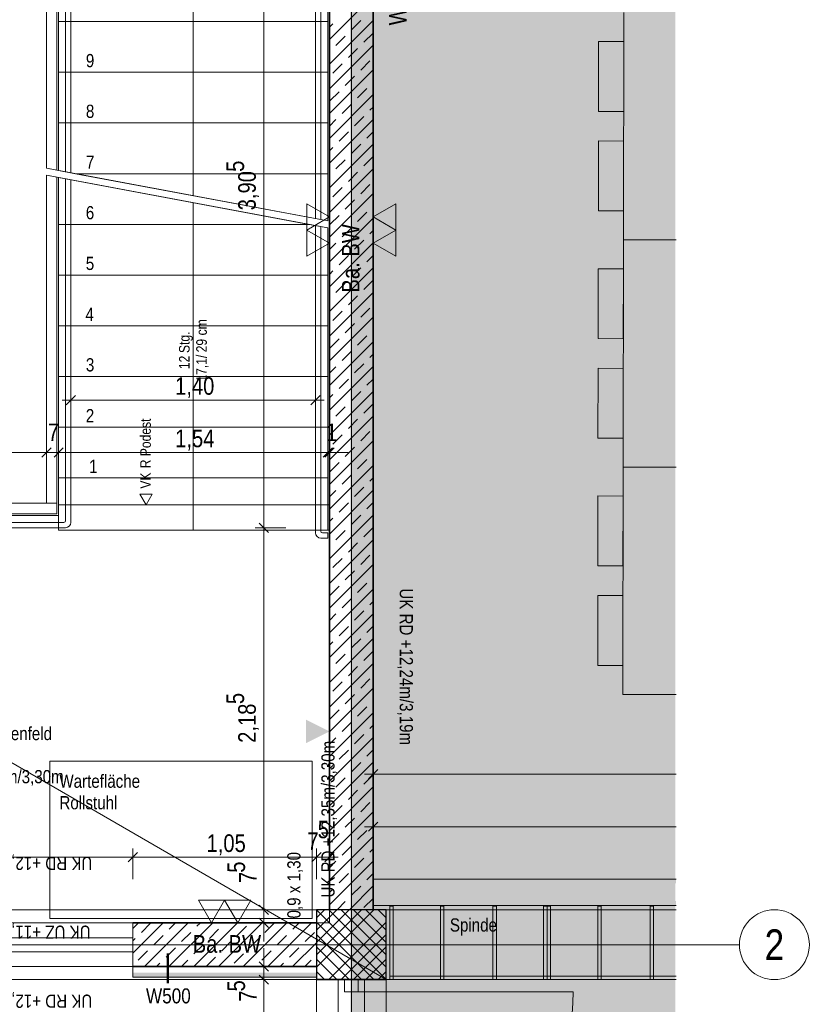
# Model space of a CAD drawing. Extents: x -620 to 300, y 62 to 1112.
# Tile 231 of 235: x 1 to 92, y 828 to 940. Entities that reach past the tile are written whole.
import ezdxf
from ezdxf.enums import TextEntityAlignment as Align
from ezdxf.lldxf.tags import DXFTag

# ---------------------------------------------------------------- set-up
doc = ezdxf.new("R2010")
doc.units = 0
doc.layers.get('0').update_dxf_attribs({"lineweight": 13})
for name, color, linetype, lineweight, true_color in [('00 -Bauelemente -Gipskarton', 7, 'Continuous', 9, 0xff7fe6), ('30 -33 Aussenwände- 3 Aussenstützen', 7, 'Continuous', 50, 0x0000dd), ('30 -34 Innenwände- 1 tragend', 7, 'Continuous', 13, 0xdd0806), ('30 -34 Innenwände- 2 nichttragend', 7, 'Continuous', 18, 0xff7fe6), ('30 -34 Innenwände- 4 Türen_Fenster', 9, 'Continuous', 15, 0x808080), ('30 -35 Decken- 1 Konstruktion-Träger- Stahlbeton', 7, 'Continuous', 13, 0x33aa00), ('30 -35 Decken- 2.1 Treppen Innen 2D', 7, 'Continuous', 9, 0x599559), ('60- 61 allgemeine Ausstattung- 1 Möbel', 9, 'Continuous', 9, 0x808080), ('70 -72 Beschriftung- 1 Beschriftung allgemein', 7, 'Continuous', 9, 0xff6633), ('70 -72 Beschriftung- 2 Beschriftung Bauteile', 7, 'Continuous', 9, 0x9999ff), ('70 -76 Bemaßung- 2 Allgemein', 9, 'Continuous', 5, 0x808080), ('iwb_Layout Achsbezeichung', 1, 'Continuous', 13, 0xff0000), ('iwb_Layout BA_Markierung', 7, 'Continuous', 9, 0xbadcdc)]:
    doc.layers.add(name, color=color, linetype=linetype, lineweight=lineweight, true_color=true_color)
doc.layers.add('70 -71 Achsen- 1 Gebäudeachsen', color=7, linetype='STRICHPUNKT2-A06CPVE5L0', lineweight=18)
doc.layers.add('70 -75 Raumstempel- 3 Wandstempel', color=7, linetype='Continuous', lineweight=50)
doc.styles.get("Standard").update_dxf_attribs({"font": 'ARIALN.TTF'})
tags = doc.linetypes.add('grob-A06CPVE1L0', pattern=[14, 3, -8, 3]).pattern_tags.tags
tags[8:9] = [DXFTag(74, 4), DXFTag(75, 0), DXFTag(340, '0'), DXFTag(46, 0.0), DXFTag(50, 0.0), DXFTag(44, 0.0), DXFTag(45, 0.0)]
tags[6:7] = [DXFTag(74, 4), DXFTag(75, 0), DXFTag(340, '0'), DXFTag(46, 0.0), DXFTag(50, 0.0), DXFTag(44, 0.0), DXFTag(45, 0.0)]
tags[4:5] = [DXFTag(74, 4), DXFTag(75, 0), DXFTag(340, '0'), DXFTag(46, 0.0), DXFTag(50, 0.0), DXFTag(44, 0.0), DXFTag(45, 0.0)]
tags = doc.linetypes.add('STRICHPUNKT2', pattern=[12.7, 6.35, -3.175, 0, -3.175]).pattern_tags.tags
tags[10:11] = [DXFTag(74, 4), DXFTag(75, 0), DXFTag(340, '0'), DXFTag(46, 0.0), DXFTag(50, 0.0), DXFTag(44, 0.0), DXFTag(45, 0.0)]
tags[8:9] = [DXFTag(74, 4), DXFTag(75, 0), DXFTag(340, '0'), DXFTag(46, 0.0), DXFTag(50, 0.0), DXFTag(44, 0.0), DXFTag(45, 0.0)]
tags[6:7] = [DXFTag(74, 4), DXFTag(75, 0), DXFTag(340, '0'), DXFTag(46, 0.0), DXFTag(50, 0.0), DXFTag(44, 0.0), DXFTag(45, 0.0)]
tags[4:5] = [DXFTag(74, 4), DXFTag(75, 0), DXFTag(340, '0'), DXFTag(46, 0.0), DXFTag(50, 0.0), DXFTag(44, 0.0), DXFTag(45, 0.0)]
tags = doc.linetypes.add('STRICHPUNKT2-A06CPVE5L0', pattern=[12.7, 6.35, -3.175, 0, -3.175]).pattern_tags.tags
tags[10:11] = [DXFTag(74, 4), DXFTag(75, 0), DXFTag(340, '0'), DXFTag(46, 0.0), DXFTag(50, 0.0), DXFTag(44, 0.0), DXFTag(45, 0.0)]
tags[8:9] = [DXFTag(74, 4), DXFTag(75, 0), DXFTag(340, '0'), DXFTag(46, 0.0), DXFTag(50, 0.0), DXFTag(44, 0.0), DXFTag(45, 0.0)]
tags[6:7] = [DXFTag(74, 4), DXFTag(75, 0), DXFTag(340, '0'), DXFTag(46, 0.0), DXFTag(50, 0.0), DXFTag(44, 0.0), DXFTag(45, 0.0)]
tags[4:5] = [DXFTag(74, 4), DXFTag(75, 0), DXFTag(340, '0'), DXFTag(46, 0.0), DXFTag(50, 0.0), DXFTag(44, 0.0), DXFTag(45, 0.0)]

# ---------------------------------------------------------------- blocks, each defined once
blk = doc.blocks.new('Polygon-A06CPVDVL0')
at = {"color": 0, "linetype": 'ByBlock', "lineweight": -2, "ltscale": 0.13}
blk.add_solid([(39.43, 86.62), (39.26, 1083.81), (76.5, 86.52), (76.5, 1083.81)], dxfattribs=at)
blk = doc.blocks.new('Referenz-A06CPVE6L0')
at = {"layer": '00 -Bauelemente -Gipskarton', "color": 0, "linetype": 'Continuous', "lineweight": 0, "ltscale": 0.13}
for p, q in [((38.17, 830.45), (37.92, 830.45)), ((38.42, 830.45), (38.17, 830.45)), ((40.67, 830.45), (40.42, 830.45)), ((40.92, 830.45), (40.67, 830.45))]:
    blk.add_line(p, q, dxfattribs=at)
for points in [[(76.59, 841.95), (41.92, 841.95), (76.59, 841.86)], [(76.59, 841.86), (41.92, 841.95), (41.92, 841.7)], [(76.59, 841.86), (41.92, 841.7), (76.59, 841.7)], [(76.59, 841.7), (41.92, 841.7), (76.59, 841.61)], [(76.59, 841.61), (41.92, 841.7), (41.92, 841.45)], [(76.59, 841.61), (41.92, 841.45), (76.59, 841.45)], [(76.59, 839.45), (41.92, 839.45), (76.59, 839.36)], [(76.59, 839.36), (41.92, 839.45), (41.92, 839.2)], [(76.59, 839.36), (41.92, 839.2), (76.59, 839.2)], [(76.59, 839.2), (41.92, 839.2), (76.59, 839.11)], [(76.59, 839.11), (41.92, 839.2), (41.92, 838.95)], [(76.59, 839.11), (41.92, 838.95), (76.59, 838.95)], [(14.42, 831.25), (14.42, 831), (35.42, 831.25), (35.42, 831)], [(14.42, 831), (14.42, 830.75), (35.42, 831), (35.42, 830.75)]]:
    blk.add_solid(points, dxfattribs=at)
at = {"layer": '30 -33 Aussenwände- 3 Aussenstützen', "color": 0, "lineweight": 9}
for p, q in [((35.42, 838.45), (43.42, 830.45)), ((42.01, 838.45), (35.42, 831.87)), ((40.59, 838.45), (35.42, 833.28)), ((39.18, 838.45), (35.42, 834.7)), ((37.76, 838.45), (35.42, 836.11)), ((36.35, 838.45), (35.42, 837.52)), ((36.84, 838.45), (43.42, 831.87)), ((38.25, 838.45), (43.42, 833.28)), ((39.66, 838.45), (43.42, 834.7)), ((41.08, 838.45), (43.42, 836.11)), ((42.49, 838.45), (43.42, 837.52)), ((35.42, 837.04), (42.01, 830.45)), ((43.42, 837.04), (36.84, 830.45)), ((35.42, 835.62), (40.59, 830.45)), ((43.42, 835.62), (38.25, 830.45)), ((39.42, 835.45), (39.42, 833.45)), ((35.42, 834.21), (39.18, 830.45)), ((38.42, 834.45), (40.42, 834.45)), ((43.42, 834.21), (39.66, 830.45)), ((35.42, 832.8), (37.76, 830.45)), ((43.42, 832.8), (41.08, 830.45)), ((35.42, 831.38), (36.35, 830.45)), ((43.42, 831.38), (42.49, 830.45))]:
    blk.add_line(p, q, dxfattribs=at)
at = {"layer": '30 -33 Aussenwände- 3 Aussenstützen', "color": 0, "linetype": 'Continuous', "lineweight": 25, "ltscale": 0.25}
for p, q in [((43.42, 838.45), (35.42, 838.45)), ((35.42, 838.45), (35.42, 830.45)), ((43.42, 830.45), (43.42, 838.45)), ((35.42, 830.45), (43.42, 830.45))]:
    blk.add_line(p, q, dxfattribs=at)
at = {"layer": '30 -34 Innenwände- 1 tragend', "color": 0, "lineweight": 35}
for p, q in [((36.92, 995.45), (36.92, 838.45)), ((41.92, 995.45), (41.92, 838.45)), ((14.42, 836.95), (35.42, 836.95)), ((14.42, 831.95), (35.42, 831.95))]:
    blk.add_line(p, q, dxfattribs=at)
at = {"layer": '30 -34 Innenwände- 1 tragend', "color": 0, "linetype": 'Continuous', "lineweight": -2, "ltscale": 0.13}
for p, q in [((36.92, 995.45), (36.92, 838.45)), ((41.92, 995.45), (41.92, 841.95)), ((41.92, 838.95), (41.92, 838.45)), ((14.42, 836.95), (35.42, 836.95)), ((14.42, 831.95), (14.42, 836.95)), ((14.42, 831.95), (14.42, 836.95)), ((35.42, 831.95), (35.42, 836.95)), ((14.42, 831.95), (35.42, 831.95))]:
    blk.add_line(p, q, dxfattribs=at)
at = {"layer": '30 -34 Innenwände- 1 tragend', "color": 0, "lineweight": 9}
for p, q in [((36.92, 938), (41.92, 943)), ((36.92, 938), (41.92, 943)), ((36.92, 935.17), (41.92, 940.17)), ((36.92, 935.17), (41.92, 940.17)), ((36.92, 939.42), (37.31, 939.8)), ((36.92, 939.42), (37.31, 939.8)), ((39.43, 939.1), (40.49, 940.16)), ((39.43, 939.1), (40.49, 940.16)), ((37.66, 937.33), (38.72, 938.39)), ((37.66, 937.33), (38.72, 938.39)), ((40.85, 937.68), (41.91, 938.74)), ((40.85, 937.68), (41.91, 938.74)), ((36.92, 932.34), (41.92, 937.34)), ((36.92, 932.34), (41.92, 937.34)), ((36.92, 936.59), (36.96, 936.62)), ((36.92, 936.59), (36.96, 936.62)), ((39.08, 935.92), (40.14, 936.98)), ((39.08, 935.92), (40.14, 936.98)), ((37.31, 934.15), (38.37, 935.21)), ((37.31, 934.15), (38.37, 935.21)), ((40.49, 934.5), (41.55, 935.56)), ((40.49, 934.5), (41.55, 935.56)), ((36.92, 929.52), (41.92, 934.52)), ((36.92, 929.52), (41.92, 934.52)), ((38.72, 932.73), (39.79, 933.79)), ((38.72, 932.73), (39.79, 933.79)), ((41.91, 933.09), (41.92, 933.1)), ((41.91, 933.09), (41.92, 933.1)), ((36.92, 926.69), (41.92, 931.69)), ((36.92, 926.69), (41.92, 931.69)), ((36.96, 930.97), (38.02, 932.03)), ((36.96, 930.97), (38.02, 932.03)), ((40.14, 931.32), (41.2, 932.38)), ((40.14, 931.32), (41.2, 932.38)), ((38.37, 929.55), (39.43, 930.61)), ((38.37, 929.55), (39.43, 930.61)), ((41.55, 929.91), (41.92, 930.27)), ((41.55, 929.91), (41.92, 930.27)), ((36.92, 923.86), (41.92, 928.86)), ((36.92, 923.86), (41.92, 928.86)), ((36.92, 928.1), (37.66, 928.84)), ((36.92, 928.1), (37.66, 928.84)), ((39.79, 928.14), (40.85, 929.2)), ((39.79, 928.14), (40.85, 929.2)), ((38.02, 926.37), (39.08, 927.43)), ((38.02, 926.37), (39.08, 927.43)), ((41.2, 926.72), (41.92, 927.45)), ((41.2, 926.72), (41.92, 927.45)), ((36.92, 921.03), (41.92, 926.03)), ((36.92, 921.03), (41.92, 926.03)), ((39.43, 924.96), (40.49, 926.02)), ((39.43, 924.96), (40.49, 926.02)), ((36.92, 925.27), (37.31, 925.66)), ((36.92, 925.27), (37.31, 925.66)), ((37.66, 923.19), (38.72, 924.25)), ((37.66, 923.19), (38.72, 924.25)), ((40.85, 923.54), (41.91, 924.6)), ((40.85, 923.54), (41.91, 924.6)), ((36.92, 918.2), (41.92, 923.2)), ((36.92, 918.2), (41.92, 923.2)), ((36.92, 922.45), (36.96, 922.48)), ((36.92, 922.45), (36.96, 922.48)), ((39.08, 921.77), (40.14, 922.83)), ((39.08, 921.77), (40.14, 922.83)), ((40.49, 920.36), (41.55, 921.42)), ((40.49, 920.36), (41.55, 921.42)), ((36.92, 915.37), (41.92, 920.37)), ((36.92, 915.37), (41.92, 920.37)), ((37.31, 920.01), (38.37, 921.07)), ((37.31, 920.01), (38.37, 921.07)), ((38.72, 918.59), (39.79, 919.65)), ((38.72, 918.59), (39.79, 919.65)), ((40.14, 917.18), (41.2, 918.24)), ((40.14, 917.18), (41.2, 918.24)), ((41.91, 918.95), (41.92, 918.96)), ((41.91, 918.95), (41.92, 918.96)), ((36.92, 912.55), (41.92, 917.55)), ((36.92, 912.55), (41.92, 917.55)), ((36.96, 916.82), (38.02, 917.88)), ((36.96, 916.82), (38.02, 917.88)), ((38.37, 915.41), (39.43, 916.47)), ((38.37, 915.41), (39.43, 916.47)), ((41.55, 915.76), (41.92, 916.13)), ((41.55, 915.76), (41.92, 916.13)), ((36.92, 909.72), (41.92, 914.72)), ((36.92, 909.72), (41.92, 914.72)), ((36.92, 913.96), (37.66, 914.7)), ((36.92, 913.96), (37.66, 914.7)), ((39.79, 914), (40.85, 915.06)), ((39.79, 914), (40.85, 915.06)), ((38.02, 912.23), (39.08, 913.29)), ((38.02, 912.23), (39.08, 913.29)), ((41.2, 912.58), (41.92, 913.3)), ((41.2, 912.58), (41.92, 913.3)), ((36.92, 906.89), (41.92, 911.89)), ((36.92, 906.89), (41.92, 911.89)), ((36.92, 911.13), (37.31, 911.52)), ((36.92, 911.13), (37.31, 911.52)), ((39.43, 910.81), (40.49, 911.87)), ((39.43, 910.81), (40.49, 911.87)), ((37.66, 909.05), (38.72, 910.11)), ((37.66, 909.05), (38.72, 910.11)), ((40.85, 909.4), (41.91, 910.46)), ((40.85, 909.4), (41.91, 910.46)), ((36.92, 904.06), (41.92, 909.06)), ((36.92, 904.06), (41.92, 909.06)), ((36.92, 908.3), (36.96, 908.34)), ((36.92, 908.3), (36.96, 908.34)), ((39.08, 907.63), (40.14, 908.69)), ((39.08, 907.63), (40.14, 908.69)), ((37.31, 905.86), (38.37, 906.92)), ((37.31, 905.86), (38.37, 906.92)), ((40.49, 906.22), (41.55, 907.28)), ((40.49, 906.22), (41.55, 907.28)), ((36.92, 901.23), (41.92, 906.23)), ((36.92, 901.23), (41.92, 906.23)), ((38.72, 904.45), (39.79, 905.51)), ((38.72, 904.45), (39.79, 905.51)), ((41.91, 904.8), (41.92, 904.82)), ((41.91, 904.8), (41.92, 904.82)), ((36.92, 898.4), (41.92, 903.4)), ((36.92, 898.4), (41.92, 903.4)), ((36.96, 902.68), (38.02, 903.74)), ((36.96, 902.68), (38.02, 903.74)), ((40.14, 903.04), (41.2, 904.1)), ((40.14, 903.04), (41.2, 904.1)), ((38.37, 901.27), (39.43, 902.33)), ((38.37, 901.27), (39.43, 902.33)), ((41.55, 901.62), (41.92, 901.99)), ((41.55, 901.62), (41.92, 901.99)), ((36.92, 895.58), (41.92, 900.58)), ((36.92, 895.58), (41.92, 900.58)), ((36.92, 899.82), (37.66, 900.56)), ((36.92, 899.82), (37.66, 900.56)), ((39.79, 899.85), (40.85, 900.91)), ((39.79, 899.85), (40.85, 900.91)), ((38.02, 898.09), (39.08, 899.15)), ((38.02, 898.09), (39.08, 899.15)), ((41.2, 898.44), (41.92, 899.16)), ((41.2, 898.44), (41.92, 899.16)), ((36.92, 892.75), (41.92, 897.75)), ((36.92, 892.75), (41.92, 897.75)), ((39.43, 896.67), (40.49, 897.73)), ((39.43, 896.67), (40.49, 897.73)), ((36.92, 896.99), (37.31, 897.38)), ((36.92, 896.99), (37.31, 897.38)), ((37.66, 894.9), (38.72, 895.96)), ((37.66, 894.9), (38.72, 895.96)), ((40.85, 895.26), (41.91, 896.32)), ((40.85, 895.26), (41.91, 896.32)), ((36.92, 889.92), (41.92, 894.92)), ((36.92, 889.92), (41.92, 894.92)), ((39.08, 893.49), (40.14, 894.55)), ((39.08, 893.49), (40.14, 894.55)), ((36.92, 894.16), (36.96, 894.2)), ((36.92, 894.16), (36.96, 894.2)), ((36.92, 887.09), (41.92, 892.09)), ((36.92, 887.09), (41.92, 892.09)), ((37.31, 891.72), (38.37, 892.78)), ((37.31, 891.72), (38.37, 892.78)), ((40.49, 892.08), (41.55, 893.14)), ((40.49, 892.08), (41.55, 893.14)), ((38.72, 890.31), (39.79, 891.37)), ((38.72, 890.31), (39.79, 891.37)), ((40.14, 888.89), (41.2, 889.95)), ((40.14, 888.89), (41.2, 889.95)), ((41.91, 890.66), (41.92, 890.68)), ((41.91, 890.66), (41.92, 890.68)), ((36.92, 884.26), (41.92, 889.26)), ((36.92, 884.26), (41.92, 889.26)), ((36.96, 888.54), (38.02, 889.6)), ((36.96, 888.54), (38.02, 889.6)), ((38.37, 887.13), (39.43, 888.19)), ((38.37, 887.13), (39.43, 888.19)), ((41.55, 887.48), (41.92, 887.85)), ((41.55, 887.48), (41.92, 887.85)), ((36.92, 881.43), (41.92, 886.43)), ((36.92, 881.43), (41.92, 886.43)), ((39.79, 885.71), (40.85, 886.77)), ((39.79, 885.71), (40.85, 886.77)), ((36.92, 885.68), (37.66, 886.42)), ((36.92, 885.68), (37.66, 886.42)), ((38.02, 883.94), (39.08, 885)), ((38.02, 883.94), (39.08, 885)), ((41.2, 884.3), (41.92, 885.02)), ((41.2, 884.3), (41.92, 885.02)), ((36.92, 878.6), (41.92, 883.6)), ((36.92, 878.6), (41.92, 883.6)), ((36.92, 882.85), (37.31, 883.24)), ((36.92, 882.85), (37.31, 883.24)), ((39.43, 882.53), (40.49, 883.59)), ((39.43, 882.53), (40.49, 883.59)), ((40.85, 881.12), (41.91, 882.18)), ((40.85, 881.12), (41.91, 882.18)), ((37.66, 880.76), (38.72, 881.82)), ((37.66, 880.76), (38.72, 881.82)), ((36.92, 875.78), (41.92, 880.78)), ((36.92, 875.78), (41.92, 880.78)), ((36.92, 880.02), (36.96, 880.05)), ((36.92, 880.02), (36.96, 880.05)), ((39.08, 879.35), (40.14, 880.41)), ((39.08, 879.35), (40.14, 880.41)), ((37.31, 877.58), (38.37, 878.64)), ((37.31, 877.58), (38.37, 878.64)), ((40.49, 877.93), (41.55, 878.99)), ((40.49, 877.93), (41.55, 878.99)), ((36.92, 872.95), (41.92, 877.95)), ((36.92, 872.95), (41.92, 877.95)), ((38.72, 876.17), (39.79, 877.23)), ((38.72, 876.17), (39.79, 877.23)), ((41.91, 876.52), (41.92, 876.53)), ((41.91, 876.52), (41.92, 876.53)), ((36.96, 874.4), (38.02, 875.46)), ((36.96, 874.4), (38.02, 875.46)), ((40.14, 874.75), (41.2, 875.81)), ((40.14, 874.75), (41.2, 875.81)), ((36.92, 870.12), (41.92, 875.12)), ((36.92, 870.12), (41.92, 875.12)), ((38.37, 872.98), (39.43, 874.04)), ((38.37, 872.98), (39.43, 874.04)), ((41.55, 873.34), (41.92, 873.7)), ((41.55, 873.34), (41.92, 873.7)), ((36.92, 867.29), (41.92, 872.29)), ((36.92, 867.29), (41.92, 872.29)), ((36.92, 871.53), (37.66, 872.28)), ((36.92, 871.53), (37.66, 872.28)), ((39.79, 871.57), (40.85, 872.63)), ((39.79, 871.57), (40.85, 872.63)), ((38.02, 869.8), (39.08, 870.86)), ((38.02, 869.8), (39.08, 870.86)), ((41.2, 870.15), (41.92, 870.88)), ((41.2, 870.15), (41.92, 870.88)), ((36.92, 864.46), (41.92, 869.46)), ((36.92, 864.46), (41.92, 869.46)), ((36.92, 868.7), (37.31, 869.09)), ((36.92, 868.7), (37.31, 869.09)), ((39.43, 868.39), (40.49, 869.45)), ((39.43, 868.39), (40.49, 869.45)), ((37.66, 866.62), (38.72, 867.68)), ((37.66, 866.62), (38.72, 867.68)), ((40.85, 866.97), (41.91, 868.03)), ((40.85, 866.97), (41.91, 868.03)), ((36.92, 861.63), (41.92, 866.63)), ((36.92, 861.63), (41.92, 866.63)), ((39.08, 865.21), (40.14, 866.27)), ((39.08, 865.21), (40.14, 866.27)), ((36.92, 865.88), (36.96, 865.91)), ((36.92, 865.88), (36.96, 865.91)), ((37.31, 863.44), (38.37, 864.5)), ((37.31, 863.44), (38.37, 864.5)), ((40.49, 863.79), (41.55, 864.85)), ((40.49, 863.79), (41.55, 864.85)), ((36.92, 858.81), (41.92, 863.81)), ((36.92, 858.81), (41.92, 863.81)), ((38.72, 862.02), (39.79, 863.08)), ((38.72, 862.02), (39.79, 863.08)), ((40.14, 860.61), (41.2, 861.67)), ((40.14, 860.61), (41.2, 861.67)), ((41.91, 862.38), (41.92, 862.39)), ((41.91, 862.38), (41.92, 862.39)), ((36.92, 855.98), (41.92, 860.98)), ((36.92, 855.98), (41.92, 860.98)), ((36.96, 860.26), (38.02, 861.32)), ((36.96, 860.26), (38.02, 861.32)), ((38.37, 858.84), (39.43, 859.9)), ((38.37, 858.84), (39.43, 859.9)), ((41.55, 859.19), (41.92, 859.56)), ((41.55, 859.19), (41.92, 859.56)), ((39.79, 857.43), (40.85, 858.49)), ((39.79, 857.43), (40.85, 858.49)), ((36.92, 853.15), (41.92, 858.15)), ((36.92, 853.15), (41.92, 858.15)), ((36.92, 857.39), (37.66, 858.13)), ((36.92, 857.39), (37.66, 858.13)), ((38.02, 855.66), (39.08, 856.72)), ((38.02, 855.66), (39.08, 856.72)), ((41.2, 856.01), (41.92, 856.73)), ((41.2, 856.01), (41.92, 856.73)), ((36.92, 850.32), (41.92, 855.32)), ((36.92, 850.32), (41.92, 855.32)), ((36.92, 854.56), (37.31, 854.95)), ((36.92, 854.56), (37.31, 854.95)), ((39.43, 854.24), (40.49, 855.31)), ((39.43, 854.24), (40.49, 855.31)), ((40.85, 852.83), (41.91, 853.89)), ((40.85, 852.83), (41.91, 853.89)), ((37.66, 852.48), (38.72, 853.54)), ((37.66, 852.48), (38.72, 853.54)), ((36.92, 847.49), (41.92, 852.49)), ((36.92, 847.49), (41.92, 852.49)), ((36.92, 851.73), (36.96, 851.77)), ((36.92, 851.73), (36.96, 851.77)), ((39.08, 851.06), (40.14, 852.12)), ((39.08, 851.06), (40.14, 852.12)), ((40.49, 849.65), (41.55, 850.71)), ((40.49, 849.65), (41.55, 850.71)), ((36.92, 844.66), (41.92, 849.66)), ((36.92, 844.66), (41.92, 849.66)), ((37.31, 849.3), (38.37, 850.36)), ((37.31, 849.3), (38.37, 850.36)), ((38.72, 847.88), (39.79, 848.94)), ((38.72, 847.88), (39.79, 848.94)), ((41.91, 848.23), (41.92, 848.25)), ((41.91, 848.23), (41.92, 848.25)), ((36.96, 846.11), (38.02, 847.17)), ((36.96, 846.11), (38.02, 847.17)), ((40.14, 846.47), (41.2, 847.53)), ((40.14, 846.47), (41.2, 847.53)), ((36.92, 841.83), (41.92, 846.83)), ((36.92, 841.83), (41.92, 846.83)), ((38.37, 844.7), (39.43, 845.76)), ((38.37, 844.7), (39.43, 845.76)), ((41.55, 845.05), (41.92, 845.42)), ((41.55, 845.05), (41.92, 845.42)), ((36.92, 839.01), (41.92, 844.01)), ((36.92, 839.01), (41.92, 844.01)), ((36.92, 843.25), (37.66, 843.99)), ((36.92, 843.25), (37.66, 843.99)), ((39.79, 843.28), (40.85, 844.35)), ((39.79, 843.28), (40.85, 844.35)), ((38.02, 841.52), (39.08, 842.58)), ((38.02, 841.52), (39.08, 842.58)), ((41.2, 841.87), (41.92, 842.59)), ((41.2, 841.87), (41.92, 842.59)), ((36.92, 840.42), (37.31, 840.81)), ((36.92, 840.42), (37.31, 840.81)), ((39.2, 838.45), (41.92, 841.18)), ((39.2, 838.45), (41.92, 841.18)), ((39.43, 840.1), (40.49, 841.16)), ((39.43, 840.1), (40.49, 841.16)), ((37.78, 838.45), (38.72, 839.4)), ((37.78, 838.45), (38.72, 839.4)), ((40.85, 838.69), (41.91, 839.75)), ((40.85, 838.69), (41.91, 839.75)), ((14.42, 836.31), (15.07, 836.95)), ((14.42, 833.48), (17.9, 836.95)), ((14.42, 836.31), (15.07, 836.95)), ((14.42, 833.48), (17.9, 836.95)), ((15.39, 835.86), (16.45, 836.92)), ((15.39, 835.86), (16.45, 836.92)), ((15.73, 831.95), (20.73, 836.95)), ((15.73, 831.95), (20.73, 836.95)), ((18.55, 831.95), (23.55, 836.95)), ((18.55, 831.95), (23.55, 836.95)), ((18.57, 836.21), (19.31, 836.95)), ((18.57, 836.21), (19.31, 836.95)), ((21.38, 831.95), (26.38, 836.95)), ((21.38, 831.95), (26.38, 836.95)), ((21.75, 836.57), (22.14, 836.95)), ((21.75, 836.57), (22.14, 836.95)), ((24.21, 831.95), (29.21, 836.95)), ((24.21, 831.95), (29.21, 836.95)), ((24.94, 836.92), (24.97, 836.95)), ((24.94, 836.92), (24.97, 836.95)), ((27.04, 831.95), (32.04, 836.95)), ((27.04, 831.95), (32.04, 836.95)), ((29.53, 835.86), (30.59, 836.92)), ((29.53, 835.86), (30.59, 836.92)), ((29.87, 831.95), (34.87, 836.95)), ((29.87, 831.95), (34.87, 836.95)), ((32.71, 836.21), (33.45, 836.95)), ((32.71, 836.21), (33.45, 836.95)), ((19.99, 834.8), (21.05, 835.86)), ((19.99, 834.8), (21.05, 835.86)), ((23.17, 835.15), (24.23, 836.21)), ((23.17, 835.15), (24.23, 836.21)), ((26.35, 835.51), (27.41, 836.57)), ((26.35, 835.51), (27.41, 836.57)), ((34.13, 834.8), (35.19, 835.86)), ((34.13, 834.8), (35.19, 835.86)), ((14.42, 834.89), (14.68, 835.15)), ((14.42, 834.89), (14.68, 835.15)), ((16.8, 834.45), (17.87, 835.51)), ((16.8, 834.45), (17.87, 835.51)), ((24.58, 833.74), (25.64, 834.8)), ((24.58, 833.74), (25.64, 834.8)), ((27.76, 834.09), (28.83, 835.15)), ((27.76, 834.09), (28.83, 835.15)), ((30.95, 834.45), (32.01, 835.51)), ((30.95, 834.45), (32.01, 835.51)), ((32.7, 831.95), (35.42, 834.68)), ((32.7, 831.95), (35.42, 834.68)), ((15.04, 832.68), (16.1, 833.74)), ((15.04, 832.68), (16.1, 833.74)), ((18.22, 833.03), (19.28, 834.09)), ((18.22, 833.03), (19.28, 834.09)), ((21.4, 833.39), (22.46, 834.45)), ((21.4, 833.39), (22.46, 834.45)), ((29.18, 832.68), (30.24, 833.74)), ((29.18, 832.68), (30.24, 833.74)), ((32.36, 833.03), (33.42, 834.09)), ((32.36, 833.03), (33.42, 834.09)), ((19.97, 831.95), (20.69, 832.68)), ((19.97, 831.95), (20.69, 832.68)), ((22.81, 831.97), (23.88, 833.03)), ((22.81, 831.97), (23.88, 833.03)), ((26, 832.32), (27.06, 833.39)), ((26, 832.32), (27.06, 833.39)), ((34.11, 831.95), (34.84, 832.68)), ((34.11, 831.95), (34.84, 832.68)), ((17.14, 831.95), (17.51, 832.32)), ((17.14, 831.95), (17.51, 832.32)), ((28.45, 831.95), (28.47, 831.97)), ((28.45, 831.95), (28.47, 831.97)), ((31.28, 831.95), (31.65, 832.32)), ((31.28, 831.95), (31.65, 832.32))]:
    blk.add_line(p, q, dxfattribs=at)
at = {"layer": '30 -34 Innenwände- 2 nichttragend', "color": 0, "linetype": 'Continuous', "ltscale": 0.18}
for p, q in [((41.92, 841.95), (76.59, 841.95)), ((41.92, 838.95), (41.92, 841.95)), ((41.92, 838.95), (76.59, 838.95)), ((14.42, 831.95), (35.42, 831.95)), ((14.42, 830.75), (14.42, 831.95)), ((35.42, 830.75), (35.42, 831.95)), ((14.42, 830.75), (35.42, 830.75)), ((37.92, 830.45), (40.92, 830.45)), ((37.92, 830.45), (40.67, 830.45)), ((37.92, 830.45), (38.17, 830.45)), ((38.17, 830.45), (38.42, 830.45)), ((38.42, 830.45), (40.42, 830.45)), ((40.42, 830.45), (40.67, 830.45)), ((40.67, 830.45), (40.92, 830.45)), ((40.67, 830.45), (40.92, 830.45))]:
    blk.add_line(p, q, dxfattribs=at)
at = {"layer": '30 -34 Innenwände- 4 Türen_Fenster', "color": 0, "linetype": 'grob-A06CPVE1L0', "ltscale": 0.15}
for p, q in [((-35.58, 836.95), (14.42, 836.95)), ((-35.58, 831.95), (14.42, 831.95)), ((37.92, 830.45), (37.92, 778.45)), ((40.92, 830.45), (40.92, 778.45)), ((40.22, 829.05), (64.82, 829.05))]:
    blk.add_line(p, q, dxfattribs=at)
at = {"layer": '30 -34 Innenwände- 4 Türen_Fenster', "color": 0, "linetype": 'Continuous', "ltscale": 0.15}
for p, q in [((-8.48, 835.25), (14.42, 835.25)), ((14.42, 835.25), (14.42, 833.65)), ((14.42, 833.65), (-8.48, 833.65)), ((38.62, 829.05), (38.62, 830.45)), ((38.62, 830.45), (40.22, 830.45)), ((40.22, 830.45), (40.22, 829.05)), ((40.22, 829.05), (38.62, 829.05))]:
    blk.add_line(p, q, dxfattribs=at)
at = {"layer": '30 -34 Innenwände- 4 Türen_Fenster', "color": 0, "linetype": 'grob-A06CPVE1L0', "ltscale": 0.15}
blk.add_ellipse((40.22, 829.05), major_axis=(0, -24.6), ratio=1, start_param=0, end_param=1.570796, dxfattribs=at)
at = {"layer": '30 -35 Decken- 1 Konstruktion-Träger- Stahlbeton', "color": 0, "linetype": 'grob-A06CPVE1L0', "lineweight": -2, "ltscale": 0.13}
for p, q in [((-121.58, 838.45), (76.59, 838.45)), ((-121.58, 830.45), (76.59, 830.45)), ((35.42, 830.45), (35.42, 778.45)), ((43.42, 830.45), (43.42, 778.45))]:
    blk.add_line(p, q, dxfattribs=at)
at = {"layer": '30 -35 Decken- 1 Konstruktion-Träger- Stahlbeton', "color": 0, "lineweight": 35}
blk.add_line((43.42, 830.45), (35.42, 830.45), dxfattribs=at)
at = {"layer": '30 -35 Decken- 2.1 Treppen Innen 2D', "color": 0}
for p, q in [((21.32, 920.13), (21.32, 974.25)), ((35.32, 960.85), (35.32, 917.52)), ((7.32, 959.65), (7.32, 922.75)), ((35.92, 917.4), (35.92, 960.65)), ((6.72, 922.87), (6.72, 959.45)), ((4.52, 957.45), (4.52, 923.28)), ((5.72, 923.05), (5.72, 957.45)), ((5.92, 945.85), (5.92, 940.05)), ((36.72, 940.05), (36.72, 945.85)), ((5.92, 940.05), (5.92, 934.25)), ((36.72, 940.05), (5.92, 940.05)), ((5.92, 940.05), (36.72, 940.05)), ((36.72, 934.25), (36.72, 940.05)), ((5.92, 934.25), (5.92, 928.45)), ((36.72, 934.25), (5.92, 934.25)), ((5.92, 934.25), (36.72, 934.25)), ((36.72, 928.45), (36.72, 934.25)), ((5.92, 928.45), (5.92, 923.02)), ((36.72, 928.45), (5.92, 928.45)), ((5.92, 928.45), (36.72, 928.45)), ((36.72, 922.65), (36.72, 928.45)), ((4.52, 923.28), (5.72, 923.05)), ((4.52, 923.28), (36.72, 917.25)), ((5.72, 922.25), (4.52, 922.48)), ((4.52, 922.48), (4.52, 884.95)), ((36.72, 916.45), (4.52, 922.48)), ((5.92, 923.02), (7.86, 922.65)), ((7.32, 922.75), (6.72, 922.87)), ((36.72, 922.65), (7.86, 922.65)), ((7.86, 922.65), (36.72, 917.25)), ((7.86, 922.65), (36.72, 922.65)), ((36.72, 917.25), (36.72, 922.65)), ((5.72, 884.95), (5.72, 922.25)), ((34.58, 916.85), (5.92, 922.22)), ((5.92, 922.22), (5.92, 916.85)), ((6.72, 882.95), (6.72, 922.07)), ((6.72, 922.07), (7.32, 921.95)), ((7.32, 921.95), (7.32, 882.75)), ((21.32, 881.85), (21.32, 919.33)), ((34.58, 916.85), (5.92, 916.85)), ((5.92, 916.85), (5.92, 911.05)), ((5.92, 916.85), (34.58, 916.85)), ((36.72, 916.45), (34.58, 916.85)), ((35.32, 917.52), (35.92, 917.4)), ((35.92, 916.6), (35.32, 916.72)), ((35.32, 916.72), (35.32, 881.55)), ((35.92, 881.75), (35.92, 916.6)), ((36.72, 911.05), (36.72, 916.45)), ((5.92, 905.25), (5.92, 911.05)), ((5.92, 911.05), (36.72, 911.05)), ((5.92, 911.05), (36.72, 911.05)), ((36.72, 911.05), (36.72, 905.25)), ((5.92, 899.45), (5.92, 905.25)), ((5.92, 905.25), (36.72, 905.25)), ((36.72, 905.25), (5.92, 905.25)), ((36.72, 905.25), (36.72, 899.45)), ((5.92, 893.65), (5.92, 899.45)), ((5.92, 899.45), (36.72, 899.45)), ((36.72, 899.45), (5.92, 899.45)), ((36.72, 899.45), (36.72, 893.65)), ((5.92, 887.85), (5.92, 893.65)), ((5.92, 893.65), (36.72, 893.65)), ((36.72, 893.65), (5.92, 893.65)), ((36.72, 893.65), (36.72, 887.85)), ((36.72, 887.85), (5.92, 887.85)), ((5.92, 881.85), (5.92, 887.85)), ((5.92, 887.85), (36.72, 887.85)), ((36.72, 887.85), (36.72, 881.85)), ((-9.38, 884.95), (5.72, 884.95)), ((4.52, 884.95), (5.72, 884.95)), ((5.72, 884.95), (5.72, 883.75)), ((5.92, 883.55), (-9.58, 883.55)), ((5.72, 883.75), (-9.38, 883.75)), ((5.92, 881.85), (5.92, 883.55)), ((6.72, 882.15), (-10.38, 882.15)), ((-10.18, 882.75), (6.52, 882.75)), ((36.72, 881.85), (5.92, 881.85)), ((36.92, 881.85), (5.92, 881.85)), ((35.92, 880.95), (36.72, 880.95)), ((36.72, 881.55), (36.12, 881.55)), ((36.72, 880.95), (36.72, 881.55)), ((36.92, 836.95), (36.92, 881.85)), ((-40.58, 836.95), (36.92, 836.95)), ((-35.58, 836.95), (14.42, 836.95))]:
    blk.add_line(p, q, dxfattribs=at)
at = {"layer": '30 -35 Decken- 2.1 Treppen Innen 2D', "color": 0, "linetype": 'Continuous', "lineweight": 5, "ltscale": 0.13}
for p, q in [((21.3, 919.27), (21.32, 919.33)), ((21.34, 919.27), (21.3, 919.27)), ((21.32, 919.33), (21.34, 919.27))]:
    blk.add_line(p, q, dxfattribs=at)
at = {"layer": '30 -35 Decken- 2.1 Treppen Innen 2D', "color": 0, "linetype": 'Continuous', "ltscale": 0.13}
for p, q in [((15.21, 885.99), (15.92, 884.75)), ((16.63, 885.99), (15.21, 885.99)), ((15.92, 884.75), (16.63, 885.99))]:
    blk.add_line(p, q, dxfattribs=at)
at = {"layer": '30 -35 Decken- 2.1 Treppen Innen 2D', "color": 0, "linetype": 'grob-A06CPVE1L0', "ltscale": 0.13}
for p, q in [((36.92, 884.75), (5.92, 884.75)), ((5.92, 884.75), (5.92, 883.55)), ((36.92, 836.95), (36.92, 884.75)), ((5.92, 883.55), (-9.58, 883.55)), ((-40.58, 836.95), (36.92, 836.95))]:
    blk.add_line(p, q, dxfattribs=at)
at = {"layer": '30 -35 Decken- 2.1 Treppen Innen 2D', "color": 0}
for centre, major_axis in [((6.52, 882.95), (0, -0.2)), ((6.72, 882.75), (0, -0.6)), ((35.92, 881.55), (-0.6, 0)), ((36.12, 881.75), (-0.2, 0))]:
    blk.add_ellipse(centre, major_axis=major_axis, ratio=1, start_param=0, end_param=1.570796, dxfattribs=at)
at = {"layer": '30 -35 Decken- 2.1 Treppen Innen 2D', "color": 0, "lineweight": 0}
for points in [[(21.32, 919.27), (21.3, 919.27), (21.32, 919.33)], [(21.32, 919.27), (21.32, 919.33), (21.34, 919.27)]]:
    blk.add_solid(points, dxfattribs=at)
at = {"layer": '60- 61 allgemeine Ausstattung- 1 Möbel', "color": 0, "linetype": 'Continuous', "ltscale": 0.13}
for p, q in [((70.57, 915.08), (70.6, 941.08)), ((67.71, 929.78), (67.72, 937.78)), ((67.72, 937.78), (70.6, 937.77)), ((70.6, 937.77), (70.59, 929.77)), ((70.59, 929.77), (67.71, 929.78)), ((67.69, 918.39), (67.7, 926.39)), ((67.7, 926.39), (70.58, 926.38)), ((70.58, 926.38), (70.57, 918.38)), ((70.57, 918.38), (67.69, 918.39)), ((70.53, 889.08), (70.57, 915.08)), ((70.57, 915.08), (76.59, 915.07)), ((76.59, 915.07), (70.57, 915.08)), ((67.67, 903.78), (67.68, 911.78)), ((67.68, 911.78), (70.56, 911.77)), ((70.56, 911.77), (70.55, 903.77)), ((70.55, 903.77), (67.67, 903.78)), ((67.65, 892.39), (67.67, 900.39)), ((67.67, 900.39), (70.55, 900.38)), ((70.55, 900.38), (70.54, 892.38)), ((70.54, 892.38), (67.65, 892.39)), ((70.49, 863.08), (70.53, 889.08)), ((76.59, 889.07), (70.53, 889.08)), ((70.53, 889.08), (76.59, 889.07)), ((67.63, 877.78), (67.65, 885.78)), ((67.65, 885.78), (70.53, 885.77)), ((70.53, 885.77), (70.51, 877.77)), ((70.51, 877.77), (67.63, 877.78)), ((67.62, 866.39), (67.63, 874.39)), ((67.63, 874.39), (70.51, 874.38)), ((70.51, 874.38), (70.5, 866.38)), ((70.5, 866.38), (67.62, 866.39)), ((76.59, 863.07), (70.49, 863.08))]:
    blk.add_line(p, q, dxfattribs=at)
at = {"layer": '60- 61 allgemeine Ausstattung- 1 Möbel', "color": 0, "linetype": 'grob-A06CPVE1L0', "lineweight": 15, "ltscale": 0.15}
for p, q in [((43.82, 838.85), (44.22, 838.85)), ((43.82, 830.45), (43.82, 838.85)), ((44.22, 838.85), (44.22, 830.45)), ((49.62, 838.85), (50.02, 838.85)), ((49.62, 830.45), (49.62, 838.85)), ((50.02, 838.85), (50.02, 830.45)), ((55.62, 838.85), (56.02, 838.85)), ((55.62, 830.45), (55.62, 838.85)), ((56.02, 838.85), (56.02, 830.45)), ((61.42, 838.85), (61.82, 838.85)), ((61.42, 830.45), (61.42, 838.85)), ((61.82, 838.85), (62.22, 838.85)), ((61.82, 830.45), (61.82, 838.85)), ((61.82, 838.85), (61.82, 830.45)), ((62.22, 838.85), (62.22, 830.45)), ((67.62, 838.85), (68.02, 838.85)), ((67.62, 830.45), (67.62, 838.85)), ((68.02, 838.85), (68.02, 830.45)), ((73.62, 838.85), (74.02, 838.85)), ((73.62, 830.45), (73.62, 838.85)), ((74.02, 838.85), (74.02, 830.45)), ((43.82, 830.45), (43.82, 830.85)), ((43.82, 830.85), (76.59, 830.85)), ((44.22, 830.45), (43.82, 830.45)), ((76.59, 830.45), (43.82, 830.45)), ((50.02, 830.45), (49.62, 830.45)), ((56.02, 830.45), (55.62, 830.45)), ((61.82, 830.45), (61.42, 830.45)), ((62.22, 830.45), (61.82, 830.45)), ((68.02, 830.45), (67.62, 830.45)), ((74.02, 830.45), (73.62, 830.45))]:
    blk.add_line(p, q, dxfattribs=at)
at = {"layer": '70 -71 Achsen- 1 Gebäudeachsen', "color": 0, "linetype": 'STRICHPUNKT2-A06CPVE5L0', "ltscale": 0.18}
for p, q in [((39.42, 1084.39), (39.42, 84.95)), ((-538.63, 834.45), (76.59, 834.45))]:
    blk.add_line(p, q, dxfattribs=at)
at = {"layer": '70 -72 Beschriftung- 1 Beschriftung allgemein', "color": 0, "linetype": 'grob-A06CPVE1L0', "ltscale": 0.13}
blk.add_line((43.42, 830.45), (-45.58, 881.95), dxfattribs=at)
at = {"layer": '70 -72 Beschriftung- 2 Beschriftung Bauteile', "color": 0}
for p, q in [((36.92, 917.7), (34.32, 919.2)), ((34.32, 919.2), (34.32, 916.2)), ((41.92, 917.7), (44.52, 919.2)), ((44.52, 919.2), (44.52, 916.2)), ((34.32, 916.2), (36.92, 917.7)), ((44.52, 916.2), (41.92, 917.7)), ((36.92, 914.7), (34.32, 916.2)), ((34.32, 916.2), (34.32, 913.2)), ((41.92, 914.7), (44.52, 916.2)), ((44.52, 916.2), (44.52, 913.2)), ((34.32, 913.2), (36.92, 914.7)), ((44.52, 913.2), (41.92, 914.7)), ((21.92, 839.55), (23.42, 836.95)), ((24.92, 839.55), (21.92, 839.55)), ((23.42, 836.95), (24.92, 839.55)), ((24.92, 839.55), (26.42, 836.95)), ((27.92, 839.55), (24.92, 839.55)), ((26.42, 836.95), (27.92, 839.55))]:
    blk.add_line(p, q, dxfattribs=at)
at = {"layer": '70 -72 Beschriftung- 2 Beschriftung Bauteile', "color": 0, "linetype": 'grob-A06CPVE1L0', "ltscale": 0.13}
for p, q in [((4.92, 837.45), (4.92, 855.45)), ((4.92, 855.45), (34.92, 855.45)), ((34.92, 855.45), (34.92, 837.45)), ((34.92, 837.45), (4.92, 837.45))]:
    blk.add_line(p, q, dxfattribs=at)
at = {"layer": '70 -75 Raumstempel- 3 Wandstempel', "color": 0, "linetype": 'Continuous', "ltscale": 0.5}
blk.add_line((18.42, 830.05), (18.42, 833.45), dxfattribs=at)
at = {"layer": '70 -76 Bemaßung- 2 Allgemein', "color": 0, "linetype": 'Continuous', "ltscale": 0.13}
for p, q in [((29.42, 883.21), (29.42, 959.19)), ((7.32, 894.25), (7.32, 897.75)), ((35.32, 894.25), (35.32, 897.75)), ((6.32, 896.75), (8.38, 896.75)), ((34.26, 896.75), (8.38, 896.75)), ((36.32, 896.75), (34.26, 896.75)), ((4.52, 888.25), (4.52, 891.75)), ((4.52, 888.25), (4.52, 891.75)), ((5.92, 888.25), (5.92, 891.75)), ((5.92, 888.25), (5.92, 891.75)), ((36.72, 888.25), (36.72, 891.75)), ((36.72, 888.25), (36.72, 891.75)), ((36.92, 888.25), (36.92, 891.75)), ((3.46, 890.75), (-7.12, 890.75)), ((3.46, 890.75), (2.4, 890.75)), ((5.52, 890.75), (3.46, 890.75)), ((5.52, 890.75), (3.46, 890.75)), ((5.92, 890.75), (4.52, 890.75)), ((4.92, 890.75), (6.98, 890.75)), ((4.92, 890.75), (6.98, 890.75)), ((6.98, 890.75), (8.04, 890.75)), ((35.66, 890.75), (6.98, 890.75)), ((35.66, 890.75), (34.6, 890.75)), ((37.72, 890.75), (35.66, 890.75)), ((37.72, 890.75), (35.66, 890.75)), ((35.92, 890.75), (37.98, 890.75)), ((36.92, 890.75), (36.72, 890.75)), ((37.98, 890.75), (39.04, 890.75)), ((29.42, 881.15), (29.42, 883.21)), ((29.42, 883.15), (29.42, 881.09)), ((31.92, 882.15), (28.42, 882.15)), ((31.92, 882.15), (28.42, 882.15)), ((29.42, 839.51), (29.42, 881.09)), ((41.92, 851.45), (41.92, 854.95)), ((40.92, 853.95), (42.98, 853.95)), ((76.59, 853.95), (42.98, 853.95)), ((41.92, 845.45), (41.92, 848.95)), ((40.92, 847.95), (42.98, 847.95)), ((76.59, 847.95), (42.98, 847.95)), ((14.42, 841.95), (14.42, 845.45)), ((14.42, 841.95), (14.42, 845.45)), ((35.42, 841.95), (35.42, 845.45)), ((35.42, 841.95), (35.42, 845.45)), ((36.92, 841.95), (36.92, 845.45)), ((13.36, 844.45), (-34.52, 844.45)), ((15.42, 844.45), (13.36, 844.45)), ((13.42, 844.45), (15.48, 844.45)), ((34.36, 844.45), (15.48, 844.45)), ((36.42, 844.45), (34.36, 844.45)), ((34.42, 844.45), (36.48, 844.45)), ((35.86, 844.45), (36.48, 844.45)), ((37.92, 844.45), (35.86, 844.45)), ((29.42, 839.51), (29.42, 840.57)), ((29.42, 837.45), (29.42, 839.51)), ((29.42, 837.45), (29.42, 839.51)), ((31.92, 838.45), (28.42, 838.45)), ((31.92, 838.45), (28.42, 838.45)), ((29.42, 836.95), (29.42, 838.45)), ((31.92, 836.95), (28.42, 836.95)), ((29.42, 837.95), (29.42, 835.89)), ((29.42, 835.89), (29.42, 834.83)), ((29.42, 833.01), (29.42, 834.07)), ((29.42, 830.95), (29.42, 833.01)), ((31.92, 831.95), (28.42, 831.95)), ((29.42, 830.45), (29.42, 831.95)), ((29.42, 831.45), (29.42, 829.39)), ((29.42, 831.45), (29.42, 829.39)), ((31.92, 830.45), (28.42, 830.45)), ((31.92, 830.45), (28.42, 830.45)), ((29.42, 829.39), (29.42, 828.33)), ((29.42, 779.51), (29.42, 829.39))]:
    blk.add_line(p, q, dxfattribs=at)
at = {"layer": '70 -76 Bemaßung- 2 Allgemein', "color": 0, "linetype": 'Continuous', "lineweight": 20, "ltscale": 0.2}
for p, q in [((6.79, 896.22), (7.85, 897.28)), ((35.85, 897.28), (34.79, 896.22)), ((5.05, 891.28), (3.99, 890.22)), ((5.05, 891.28), (3.99, 890.22)), ((5.39, 890.22), (6.45, 891.28)), ((5.39, 890.22), (6.45, 891.28)), ((37.25, 891.28), (36.19, 890.22)), ((37.25, 891.28), (36.19, 890.22)), ((36.39, 890.22), (37.45, 891.28)), ((29.95, 881.62), (28.89, 882.68)), ((28.89, 882.68), (29.95, 881.62)), ((41.39, 853.42), (42.45, 854.48)), ((41.39, 847.42), (42.45, 848.48)), ((14.95, 844.98), (13.89, 843.92)), ((13.89, 843.92), (14.95, 844.98)), ((35.95, 844.98), (34.89, 843.92)), ((34.89, 843.92), (35.95, 844.98)), ((37.45, 844.98), (36.39, 843.92)), ((29.95, 837.92), (28.89, 838.98)), ((29.95, 837.92), (28.89, 838.98)), ((28.89, 837.48), (29.95, 836.42)), ((29.95, 831.42), (28.89, 832.48)), ((28.89, 830.98), (29.95, 829.92)), ((28.89, 830.98), (29.95, 829.92))]:
    blk.add_line(p, q, dxfattribs=at)
at = {"layer": '70 -76 Bemaßung- 2 Allgemein', "color": 0, "lineweight": 0}
for points in [[(34.25, 857.52), (36.92, 858.85), (34.25, 860.19)], [(44.59, 857.52), (41.92, 858.85), (44.59, 860.19)]]:
    blk.add_solid(points, dxfattribs=at)
at = {"layer": '30 -35 Decken- 2.1 Treppen Innen 2D', "color": 0, "linetype": 'Continuous', "ltscale": 0.13, "attachment_point": 1}
for s, insert, char_height, rotation in [('{\\fArial Narrow;9}', (9.04, 936.34), 1.5103, 0.001), ('{\\fArial Narrow;8}', (9.04, 930.54), 1.5103, 0.001), ('{\\fArial Narrow;7}', (9.05, 924.72), 1.5103, 0.001), ('{\\fArial Narrow;6}', (9.03, 918.94), 1.5103, 0.001), ('{\\fArial Narrow;5}', (9.03, 913.14), 1.5103, 0.001), ('{\\fArial Narrow;4}', (8.99, 907.32), 1.5103, 0.001), ('{\\fArial Narrow;cm}', (21.67, 904.15), 1.2083, 90), ('{\\fArial Narrow;Stg.}', (19.7, 902.13), 1.2083, 90), ('{\\fArial Narrow;29}', (21.67, 902.21), 1.2083, 90), ('{\\fArial Narrow;17,1/}', (21.67, 898.86), 1.2083, 90), ('{\\fArial Narrow;3}', (9.04, 901.54), 1.5103, 0.001), ('{\\fArial Narrow;12}', (19.7, 900.29), 1.2083, 90), ('{\\fArial Narrow;2}', (9.03, 895.72), 1.5103, 0.001), ('{\\fArial Narrow;Podest}', (15.26, 890.33), 1.2083, 90), ('{\\fArial Narrow;1}', (9.4, 889.92), 1.5103, 0.001), ('{\\fArial Narrow;R}', (15.26, 888.95), 1.2083, 90), ('{\\fArial Narrow;VK}', (15.26, 886.62), 1.2083, 90)]:
    blk.add_mtext(s, dxfattribs=dict(at, insert=insert, char_height=char_height, rotation=rotation))
at = {"layer": '70 -72 Beschriftung- 1 Beschriftung allgemein', "color": 0, "linetype": 'Continuous', "ltscale": 0.13, "char_height": 1.5103, "attachment_point": 1}
for s, insert in [('{\\fArial Narrow;Stahlbetondeckenfeld}', (-11.48, 859.36)), ('{\\fArial Narrow;12,35m/3,30m}', (-4.56, 854.43)), ('{\\fArial Narrow;Spinde}', (50.7, 837.46))]:
    blk.add_mtext(s, dxfattribs=dict(at, insert=insert))
at = {"layer": '70 -72 Beschriftung- 2 Beschriftung Bauteile', "color": 0, "linetype": 'Continuous', "ltscale": 0.13, "char_height": 1.5103, "attachment_point": 1}
for s, insert, rotation in [('{\\fArial Narrow;Wartefläche}', (6.01, 853.91), 359.9998), ('{\\fArial Narrow;Rollstuhl}', (6.01, 851.45), 359.9998), ('{\\fArial Narrow;0,9 x 1,30}', (32.09, 837.45), 90)]:
    blk.add_mtext(s, dxfattribs=dict(at, insert=insert, rotation=rotation))
at = {"layer": '70 -75 Raumstempel- 3 Wandstempel', "color": 0, "linetype": 'Continuous', "ltscale": 0.5, "char_height": 2.0138, "attachment_point": 1, "rotation": 90}
for s, insert in [('{\\fArial Narrow;W110}', (43.72, 939.61)), ('{\\fArial Narrow;Ba. BW}', (38.34, 909.05))]:
    blk.add_mtext(s, dxfattribs=dict(at, insert=insert))
at = {"layer": '70 -75 Raumstempel- 3 Wandstempel', "color": 0, "linetype": 'Continuous', "ltscale": 0.5, "attachment_point": 1}
for s, insert, char_height in [('{\\fArial Narrow;Ba. BW}', (21.27, 835.54), 2.0138), ('{\\fArial Narrow;W500}', (15.92, 829.45), 1.7117)]:
    blk.add_mtext(s, dxfattribs=dict(at, insert=insert, char_height=char_height))
at = {"layer": '70 -76 Bemaßung- 2 Allgemein', "color": 0, "linetype": 'Continuous', "ltscale": 0.13, "attachment_point": 1}
for s, insert, char_height, rotation in [('{\\fArial Narrow;5}', (25.13, 922.86), 2.0138, 90), ('{\\fArial Narrow;3,90}', (26.47, 918.46), 2.0138, 90), ('{\\fArial Narrow;UK RD +12,24m/3,19m}', (46.47, 875.21), 1.5103, 270), ('{\\fArial Narrow;5}', (25.13, 861.97), 2.0138, 90), ('{\\fArial Narrow;2,18}', (26.47, 857.54), 2.0138, 90), ('{\\fArial Narrow;UK RD +12,35m/3,30m}', (35.99, 839.84), 1.5103, 90), ('{\\fArial Narrow;UK RD +12,35m/3,30m}', (9.77, 843), 1.5103, 180), ('{\\fArial Narrow;5}', (25.24, 842.68), 2.0138, 90), ('{\\fArial Narrow;7}', (26.58, 841.5), 2.0138, 90), ('{\\fArial Narrow;UK UZ +11,90m/2,85m}', (9.58, 835.12), 1.5103, 180), ('{\\fArial Narrow;5}', (25.24, 829.1), 2.0138, 90), ('{\\fArial Narrow;UK RD +12,32m/3,27m}', (9.77, 827.23), 1.5103, 180), ('{\\fArial Narrow;7}', (26.58, 827.92), 2.0138, 90)]:
    blk.add_mtext(s, dxfattribs=dict(at, insert=insert, char_height=char_height, rotation=rotation))
at = {"layer": '70 -76 Bemaßung- 2 Allgemein', "color": 0, "linetype": 'Continuous', "ltscale": 0.13, "char_height": 2.0138, "attachment_point": 1}
for s, insert in [('{\\fArial Narrow;1,40}', (19.25, 899.37)), ('{\\fArial Narrow;7}', (4.69, 894.07)), ('{\\fArial Narrow;1,54}', (19.26, 893.37)), ('{\\fArial Narrow;1}', (36.52, 894.07)), ('{\\fArial Narrow;5}', (35.57, 848.64)), ('{\\fArial Narrow;1,05}', (22.85, 847.07)), ('{\\fArial Narrow;7}', (34.39, 847.3))]:
    blk.add_mtext(s, dxfattribs=dict(at, insert=insert))

msp = doc.modelspace()

# ---------------------------------------------------------------- linework, layer by layer
at = {"layer": 'iwb_Layout Achsbezeichung', "linetype": 'STRICHPUNKT2', "lineweight": 13, "ltscale": 0.39}
msp.add_line((76.5, 834.45), (83.84, 834.45), dxfattribs=at)
at = {"layer": 'iwb_Layout Achsbezeichung', "ltscale": 0.39, "extrusion": (0, 0, -1)}
msp.add_circle((-87.84, 834.45), 4, dxfattribs=at)

# ---------------------------------------------------------------- block references
at = {"color": 8, "lineweight": 13, "ltscale": 0.13, "true_color": 0x808080}
msp.add_blockref('Referenz-A06CPVE6L0', (0, 0), dxfattribs=at)
at = {"layer": 'iwb_Layout BA_Markierung', "ltscale": 0.13}
msp.add_blockref('Polygon-A06CPVDVL0', (0, 0), dxfattribs=at)

# ---------------------------------------------------------------- texts
at = {"layer": 'iwb_Layout Achsbezeichung', "ltscale": 0.39}
msp.add_text('2', height=3.5, dxfattribs=at).set_placement((87.84, 834.45), align=Align.MIDDLE_CENTER)

doc.saveas('drawing.dxf')
